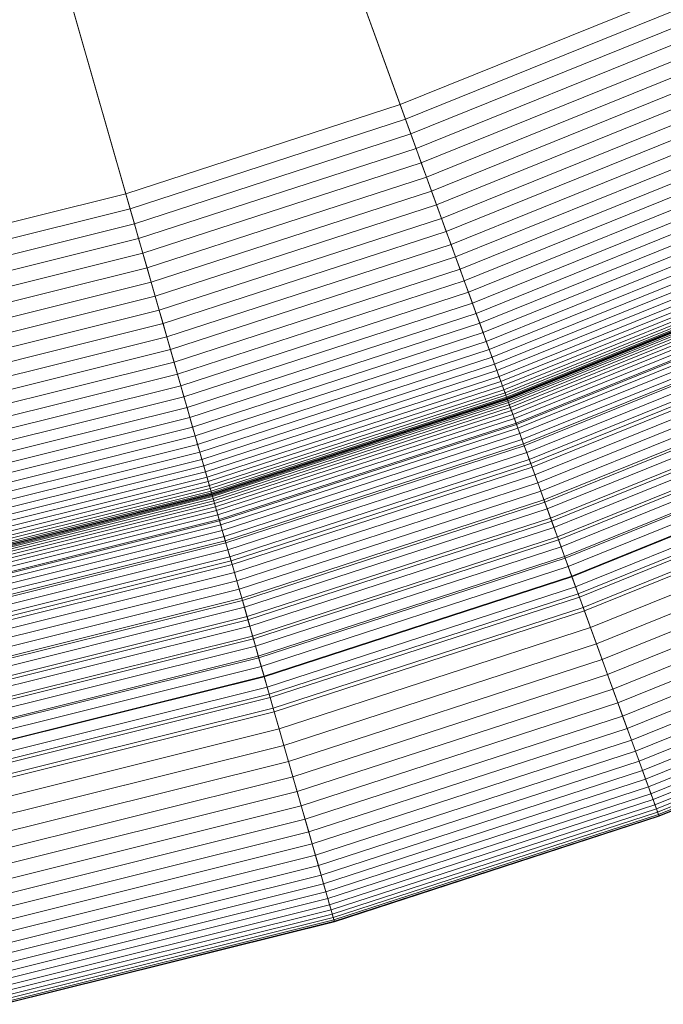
# Model space of a CAD drawing. Header units: millimetres. Extents: x -219 to 220, y -220 to 220.
# Tile 15 of 146: x 47 to 76, y -215 to -171. Entities that reach past the tile are written whole.
import ezdxf

# ---------------------------------------------------------------- set-up
doc = ezdxf.new("R2010")
doc.units = ezdxf.units.MM
doc.layers.add('LUCIDO_1', color=1, linetype='Continuous', lineweight=20, true_color=0xff0000)
doc.layers.add('Nessuna', color=7, linetype='Continuous', lineweight=9)

# ---------------------------------------------------------------- blocks, each defined once
blk = doc.blocks.new('Group-1')
at = {"layer": 'Nessuna', "color": 7, "linetype": 'Continuous', "lineweight": 9, "transparency": 33554687}
for points in [[(107.034, -170.704, -79.962), (94.87, -177.727, -79.962), (24.382, -45.16, -89.301), (27.471, -43.376, -89.301)], [(94.87, -177.727, -79.962), (82.245, -183.885, -79.962), (21.177, -46.723, -89.301), (24.382, -45.16, -89.301)], [(21.177, -46.723, -69.262), (17.87, -48.059, -69.262), (63.985, -174.759, -60.875), (76.017, -169.898, -60.875)], [(82.245, -183.885, -79.962), (69.221, -189.146, -79.962), (17.87, -48.059, -89.301), (21.177, -46.723, -89.301)], [(17.87, -48.059, -69.262), (14.477, -49.162, -69.262), (51.642, -178.77, -60.875), (63.985, -174.759, -60.875)], [(69.221, -189.146, -79.962), (55.862, -193.487, -79.962), (14.477, -49.162, -89.301), (17.87, -48.059, -89.301)], [(14.477, -49.162, -69.262), (11.017, -50.024, -69.262), (39.05, -181.909, -60.875), (51.642, -178.77, -60.875)], [(55.862, -193.487, -79.962), (42.233, -196.885, -79.962), (11.017, -50.024, -89.301), (14.477, -49.162, -89.301)], [(76.017, -169.898, -60.875), (63.985, -174.759, -60.875), (64.226, -175.421, -60.815), (76.304, -170.541, -60.815)], [(76.304, -170.541, -60.815), (64.226, -175.421, -60.815), (64.465, -176.08, -60.721), (76.589, -171.182, -60.721)], [(76.589, -171.182, -60.721), (64.465, -176.08, -60.721), (64.703, -176.734, -60.595), (76.872, -171.817, -60.595)], [(76.872, -171.817, -60.595), (64.703, -176.734, -60.595), (64.939, -177.381, -60.435), (77.152, -172.447, -60.435)], [(77.152, -172.447, -60.435), (64.939, -177.381, -60.435), (65.172, -178.021, -60.244), (77.429, -173.068, -60.244)], [(77.429, -173.068, -60.244), (65.172, -178.021, -60.244), (65.401, -178.651, -60.02), (77.702, -173.681, -60.02)], [(77.702, -173.681, -60.02), (65.401, -178.651, -60.02), (65.627, -179.271, -59.766), (77.97, -174.284, -59.766)], [(77.97, -174.284, -59.766), (65.627, -179.271, -59.766), (65.848, -179.879, -59.48), (78.233, -174.875, -59.48)], [(63.985, -174.759, -60.875), (51.642, -178.77, -60.875), (51.836, -179.447, -60.815), (64.226, -175.421, -60.815)], [(78.233, -174.875, -59.48), (65.848, -179.879, -59.48), (66.064, -180.474, -59.164), (78.491, -175.453, -59.164)], [(64.226, -175.421, -60.815), (51.836, -179.447, -60.815), (52.029, -180.121, -60.721), (64.465, -176.08, -60.721)], [(78.491, -175.453, -59.164), (66.064, -180.474, -59.164), (66.275, -181.053, -58.819), (78.742, -176.017, -58.819)], [(64.465, -176.08, -60.721), (52.029, -180.121, -60.721), (52.221, -180.789, -60.595), (64.703, -176.734, -60.595)], [(78.742, -176.017, -58.819), (66.275, -181.053, -58.819), (66.481, -181.617, -58.445), (78.986, -176.565, -58.445)], [(78.986, -176.565, -58.445), (66.481, -181.617, -58.445), (66.68, -182.164, -58.043), (79.223, -177.097, -58.043)], [(64.703, -176.734, -60.595), (52.221, -180.789, -60.595), (52.411, -181.452, -60.435), (64.939, -177.381, -60.435)], [(79.223, -177.097, -58.043), (66.68, -182.164, -58.043), (66.872, -182.693, -57.615), (79.451, -177.61, -57.615)], [(64.939, -177.381, -60.435), (52.411, -181.452, -60.435), (52.599, -182.106, -60.244), (65.172, -178.021, -60.244)], [(65.172, -178.021, -60.244), (52.599, -182.106, -60.244), (52.784, -182.751, -60.02), (65.401, -178.651, -60.02)], [(79.451, -177.61, -57.615), (66.872, -182.693, -57.615), (67.057, -183.201, -57.16), (79.671, -178.105, -57.16)], [(79.671, -178.105, -57.16), (67.057, -183.201, -57.16), (67.235, -183.69, -56.68), (79.883, -178.58, -56.68)], [(51.642, -178.77, -60.875), (39.05, -181.909, -60.875), (39.196, -182.598, -60.815), (51.836, -179.447, -60.815)], [(65.401, -178.651, -60.02), (52.784, -182.751, -60.02), (52.965, -183.385, -59.766), (65.627, -179.271, -59.766)], [(79.883, -178.58, -56.68), (67.235, -183.69, -56.68), (67.405, -184.156, -56.176), (80.085, -179.033, -56.176)], [(65.627, -179.271, -59.766), (52.965, -183.385, -59.766), (53.144, -184.007, -59.48), (65.848, -179.879, -59.48)], [(80.085, -179.033, -56.176), (67.405, -184.156, -56.176), (67.566, -184.599, -55.65), (80.277, -179.464, -55.65)], [(51.836, -179.447, -60.815), (39.196, -182.598, -60.815), (39.342, -183.284, -60.721), (52.029, -180.121, -60.721)], [(80.277, -179.464, -55.65), (67.566, -184.599, -55.65), (67.719, -185.019, -55.102), (80.458, -179.872, -55.102)], [(52.029, -180.121, -60.721), (39.342, -183.284, -60.721), (39.486, -183.965, -60.595), (52.221, -180.789, -60.595)], [(65.848, -179.879, -59.48), (53.144, -184.007, -59.48), (53.318, -184.615, -59.164), (66.064, -180.474, -59.164)], [(80.458, -179.872, -55.102), (67.719, -185.019, -55.102), (67.863, -185.414, -54.533), (80.629, -180.256, -54.533)], [(80.629, -180.256, -54.533), (67.863, -185.414, -54.533), (67.997, -185.783, -53.945), (80.789, -180.615, -53.945)], [(66.064, -180.474, -59.164), (53.318, -184.615, -59.164), (53.488, -185.208, -58.819), (66.275, -181.053, -58.819)], [(80.789, -180.615, -53.945), (67.997, -185.783, -53.945), (68.122, -186.126, -53.339), (80.937, -180.948, -53.339)], [(52.221, -180.789, -60.595), (39.486, -183.965, -60.595), (39.63, -184.638, -60.435), (52.411, -181.452, -60.435)], [(66.275, -181.053, -58.819), (53.488, -185.208, -58.819), (53.654, -185.785, -58.445), (66.481, -181.617, -58.445)], [(80.937, -180.948, -53.339), (68.122, -186.126, -53.339), (68.237, -186.442, -52.717), (81.074, -181.255, -52.717)], [(52.411, -181.452, -60.435), (39.63, -184.638, -60.435), (39.771, -185.304, -60.244), (52.599, -182.106, -60.244)], [(81.074, -181.255, -52.717), (68.237, -186.442, -52.717), (68.341, -186.73, -52.08), (81.199, -181.535, -52.08)], [(81.199, -181.535, -52.08), (68.341, -186.73, -52.08), (68.436, -186.989, -51.429), (81.311, -181.787, -51.429)], [(66.481, -181.617, -58.445), (53.654, -185.785, -58.445), (53.814, -186.345, -58.043), (66.68, -182.164, -58.043)], [(81.311, -181.787, -51.429), (68.436, -186.989, -51.429), (68.519, -187.219, -50.765), (81.41, -182.011, -50.765)], [(81.41, -182.011, -50.765), (68.519, -187.219, -50.765), (68.592, -187.419, -50.091), (81.497, -182.206, -50.091)], [(52.599, -182.106, -60.244), (39.771, -185.304, -60.244), (39.911, -185.961, -60.02), (52.784, -182.751, -60.02)], [(66.68, -182.164, -58.043), (53.814, -186.345, -58.043), (53.969, -186.885, -57.615), (66.872, -182.693, -57.615)], [(81.497, -182.206, -50.091), (68.592, -187.419, -50.091), (68.654, -187.59, -49.408), (81.571, -182.371, -49.408)], [(81.571, -182.371, -49.408), (68.654, -187.59, -49.408), (68.705, -187.73, -48.716), (81.631, -182.507, -48.716)], [(52.784, -182.751, -60.02), (39.911, -185.961, -60.02), (40.048, -186.606, -59.766), (52.965, -183.385, -59.766)], [(66.872, -182.693, -57.615), (53.969, -186.885, -57.615), (54.118, -187.406, -57.16), (67.057, -183.201, -57.16)], [(81.631, -182.507, -48.716), (68.705, -187.73, -48.716), (68.745, -187.839, -48.019), (81.679, -182.613, -48.019)], [(81.679, -182.613, -48.019), (68.745, -187.839, -48.019), (68.774, -187.917, -47.317), (81.713, -182.689, -47.317)], [(81.713, -182.689, -47.317), (68.774, -187.917, -47.317), (68.791, -187.964, -46.611), (81.733, -182.735, -46.611)], [(81.733, -182.735, -46.611), (68.791, -187.964, -46.611), (68.796, -187.98, -45.904), (81.74, -182.75, -45.904)], [(81.74, -182.75, -10), (68.796, -187.98, -10), (68.8, -187.991, -9.509), (81.745, -182.761, -9.509)], [(81.74, -182.75, -45.904), (68.796, -187.98, -45.904), (68.796, -187.98, -10), (81.74, -182.75, -10)], [(81.745, -182.761, -9.509), (68.8, -187.991, -9.509), (68.813, -188.025, -9.02), (81.759, -182.794, -9.02)], [(81.759, -182.794, -9.02), (68.813, -188.025, -9.02), (68.833, -188.081, -8.533), (81.784, -182.849, -8.533)], [(81.784, -182.849, -8.533), (68.833, -188.081, -8.533), (68.862, -188.16, -8.049), (81.818, -182.926, -8.049)], [(67.057, -183.201, -57.16), (54.118, -187.406, -57.16), (54.261, -187.905, -56.68), (67.235, -183.69, -56.68)], [(81.818, -182.926, -8.049), (68.862, -188.16, -8.049), (68.899, -188.261, -7.57), (81.862, -183.024, -7.57)], [(81.862, -183.024, -7.57), (68.899, -188.261, -7.57), (68.944, -188.384, -7.097), (81.915, -183.144, -7.097)], [(81.915, -183.144, -7.097), (68.944, -188.384, -7.097), (68.996, -188.529, -6.631), (81.977, -183.284, -6.631)], [(81.977, -183.284, -6.631), (68.996, -188.529, -6.631), (69.057, -188.695, -6.173), (82.049, -183.446, -6.173)], [(52.965, -183.385, -59.766), (40.048, -186.606, -59.766), (40.182, -187.239, -59.48), (53.144, -184.007, -59.48)], [(67.235, -183.69, -56.68), (54.261, -187.905, -56.68), (54.398, -188.382, -56.176), (67.405, -184.156, -56.176)], [(82.049, -183.446, -6.173), (69.057, -188.695, -6.173), (69.125, -188.882, -5.724), (82.13, -183.627, -5.724)], [(82.13, -183.627, -5.724), (69.125, -188.882, -5.724), (69.2, -189.089, -5.286), (82.22, -183.829, -5.286)], [(53.144, -184.007, -59.48), (40.182, -187.239, -59.48), (40.314, -187.857, -59.164), (53.318, -184.615, -59.164)], [(67.405, -184.156, -56.176), (54.398, -188.382, -56.176), (54.528, -188.836, -55.65), (67.566, -184.599, -55.65)], [(82.22, -183.829, -5.286), (69.2, -189.089, -5.286), (69.283, -189.317, -4.859), (82.318, -184.05, -4.859)], [(82.627, -184.743, -79.881), (69.542, -190.029, -79.881), (69.221, -189.146, -79.962), (82.245, -183.885, -79.962)], [(82.318, -184.05, -4.859), (69.283, -189.317, -4.859), (69.373, -189.563, -4.444), (82.425, -184.29, -4.444)], [(53.318, -184.615, -59.164), (40.314, -187.857, -59.164), (40.442, -188.461, -58.819), (53.488, -185.208, -58.819)], [(67.566, -184.599, -55.65), (54.528, -188.836, -55.65), (54.651, -189.265, -55.102), (67.719, -185.019, -55.102)], [(82.425, -184.29, -4.444), (69.373, -189.563, -4.444), (69.469, -189.829, -4.043), (82.54, -184.548, -4.043)], [(82.54, -184.548, -4.043), (69.469, -189.829, -4.043), (69.573, -190.113, -3.656), (82.663, -184.824, -3.656)], [(67.719, -185.019, -55.102), (54.651, -189.265, -55.102), (54.767, -189.669, -54.533), (67.863, -185.414, -54.533)], [(83.007, -185.596, -79.756), (69.862, -190.907, -79.756), (69.542, -190.029, -79.881), (82.627, -184.743, -79.881)], [(82.663, -184.824, -3.656), (69.573, -190.113, -3.656), (69.682, -190.414, -3.284), (82.793, -185.117, -3.284)], [(82.793, -185.117, -3.284), (69.682, -190.414, -3.284), (69.798, -190.732, -2.929), (82.931, -185.426, -2.929)], [(53.488, -185.208, -58.819), (40.442, -188.461, -58.819), (40.567, -189.048, -58.445), (53.654, -185.785, -58.445)], [(67.863, -185.414, -54.533), (54.767, -189.669, -54.533), (54.876, -190.047, -53.945), (67.997, -185.783, -53.945)], [(82.931, -185.426, -2.929), (69.798, -190.732, -2.929), (69.92, -191.066, -2.59), (83.076, -185.751, -2.59)], [(53.654, -185.785, -58.445), (40.567, -189.048, -58.445), (40.688, -189.617, -58.043), (53.814, -186.345, -58.043)], [(67.997, -185.783, -53.945), (54.876, -190.047, -53.945), (54.976, -190.398, -53.339), (68.122, -186.126, -53.339)], [(83.384, -186.444, -79.587), (70.179, -191.779, -79.587), (69.862, -190.907, -79.756), (83.007, -185.596, -79.756)], [(83.076, -185.751, -2.59), (69.92, -191.066, -2.59), (70.047, -191.415, -2.27), (83.227, -186.09, -2.27)], [(53.814, -186.345, -58.043), (40.688, -189.617, -58.043), (40.805, -190.167, -57.615), (53.969, -186.885, -57.615)], [(68.122, -186.126, -53.339), (54.976, -190.398, -53.339), (55.069, -190.72, -52.717), (68.237, -186.442, -52.717)], [(68.237, -186.442, -52.717), (55.069, -190.72, -52.717), (55.153, -191.015, -52.08), (68.341, -186.73, -52.08)], [(83.227, -186.09, -2.27), (70.047, -191.415, -2.27), (70.179, -191.779, -1.968), (83.384, -186.444, -1.968)], [(83.384, -186.444, -1.968), (70.179, -191.779, -1.968), (70.316, -192.156, -1.685), (83.547, -186.81, -1.685)], [(83.758, -187.283, -79.375), (70.493, -192.642, -79.375), (70.179, -191.779, -79.587), (83.384, -186.444, -79.587)], [(53.969, -186.885, -57.615), (40.805, -190.167, -57.615), (40.917, -190.697, -57.16), (54.118, -187.406, -57.16)], [(68.341, -186.73, -52.08), (55.153, -191.015, -52.08), (55.229, -191.28, -51.429), (68.436, -186.989, -51.429)], [(83.547, -186.81, -1.685), (70.316, -192.156, -1.685), (70.458, -192.546, -1.423), (83.716, -187.189, -1.423)], [(68.436, -186.989, -51.429), (55.229, -191.28, -51.429), (55.297, -191.515, -50.765), (68.519, -187.219, -50.765)], [(68.519, -187.219, -50.765), (55.297, -191.515, -50.765), (55.355, -191.72, -50.091), (68.592, -187.419, -50.091)], [(83.716, -187.189, -1.423), (70.458, -192.546, -1.423), (70.604, -192.947, -1.181), (83.89, -187.579, -1.181)], [(84.127, -188.112, -79.12), (70.804, -193.495, -79.12), (70.493, -192.642, -79.375), (83.758, -187.283, -79.375)], [(54.118, -187.406, -57.16), (40.917, -190.697, -57.16), (41.025, -191.205, -56.68), (54.261, -187.905, -56.68)], [(68.592, -187.419, -50.091), (55.355, -191.72, -50.091), (55.405, -191.895, -49.408), (68.654, -187.59, -49.408)], [(68.654, -187.59, -49.408), (55.405, -191.895, -49.408), (55.446, -192.038, -48.716), (68.705, -187.73, -48.716)], [(68.705, -187.73, -48.716), (55.446, -192.038, -48.716), (55.479, -192.149, -48.019), (68.745, -187.839, -48.019)], [(83.89, -187.579, -1.181), (70.604, -192.947, -1.181), (70.754, -193.359, -0.96), (84.068, -187.98, -0.96)], [(54.261, -187.905, -56.68), (41.025, -191.205, -56.68), (41.129, -191.69, -56.176), (54.398, -188.382, -56.176)], [(68.745, -187.839, -48.019), (55.479, -192.149, -48.019), (55.501, -192.229, -47.317), (68.774, -187.917, -47.317)], [(68.774, -187.917, -47.317), (55.501, -192.229, -47.317), (55.515, -192.277, -46.611), (68.791, -187.964, -46.611)], [(68.791, -187.964, -46.611), (55.515, -192.277, -46.611), (55.52, -192.293, -45.904), (68.796, -187.98, -45.904)], [(68.796, -187.98, -10), (55.52, -192.293, -10), (55.523, -192.305, -9.509), (68.8, -187.991, -9.509)], [(68.796, -187.98, -45.904), (55.52, -192.293, -45.904), (55.52, -192.293, -10), (68.796, -187.98, -10)], [(68.8, -187.991, -9.509), (55.523, -192.305, -9.509), (55.533, -192.34, -9.02), (68.813, -188.025, -9.02)], [(68.813, -188.025, -9.02), (55.533, -192.34, -9.02), (55.55, -192.397, -8.533), (68.833, -188.081, -8.533)], [(68.833, -188.081, -8.533), (55.55, -192.397, -8.533), (55.573, -192.478, -8.049), (68.862, -188.16, -8.049)], [(68.862, -188.16, -8.049), (55.573, -192.478, -8.049), (55.602, -192.582, -7.57), (68.899, -188.261, -7.57)], [(84.068, -187.98, -0.96), (70.754, -193.359, -0.96), (70.908, -193.781, -0.761), (84.251, -188.39, -0.761)], [(84.491, -188.929, -78.822), (71.11, -194.336, -78.822), (70.804, -193.495, -79.12), (84.127, -188.112, -79.12)], [(54.398, -188.382, -56.176), (41.129, -191.69, -56.176), (41.227, -192.152, -55.65), (54.528, -188.836, -55.65)], [(68.899, -188.261, -7.57), (55.602, -192.582, -7.57), (55.638, -192.707, -7.097), (68.944, -188.384, -7.097)], [(68.944, -188.384, -7.097), (55.638, -192.707, -7.097), (55.681, -192.855, -6.631), (68.996, -188.529, -6.631)], [(68.996, -188.529, -6.631), (55.681, -192.855, -6.631), (55.73, -193.025, -6.173), (69.057, -188.695, -6.173)], [(84.251, -188.39, -0.761), (70.908, -193.781, -0.761), (71.064, -194.211, -0.585), (84.437, -188.808, -0.585)], [(54.528, -188.836, -55.65), (41.227, -192.152, -55.65), (41.32, -192.589, -55.102), (54.651, -189.265, -55.102)], [(69.057, -188.695, -6.173), (55.73, -193.025, -6.173), (55.784, -193.216, -5.724), (69.125, -188.882, -5.724)], [(69.125, -188.882, -5.724), (55.784, -193.216, -5.724), (55.845, -193.428, -5.286), (69.2, -189.089, -5.286)], [(69.2, -189.089, -5.286), (55.845, -193.428, -5.286), (55.912, -193.661, -4.859), (69.283, -189.317, -4.859)], [(84.437, -188.808, -0.585), (71.064, -194.211, -0.585), (71.224, -194.649, -0.431), (84.626, -189.234, -0.431)], [(84.849, -189.733, -78.482), (71.411, -195.162, -78.482), (71.11, -194.336, -78.822), (84.491, -188.929, -78.822)], [(54.651, -189.265, -55.102), (41.32, -192.589, -55.102), (41.407, -193, -54.533), (54.767, -189.669, -54.533)], [(69.542, -190.029, -79.881), (56.121, -194.39, -79.881), (55.862, -193.487, -79.962), (69.221, -189.146, -79.962)], [(69.283, -189.317, -4.859), (55.912, -193.661, -4.859), (55.984, -193.913, -4.444), (69.373, -189.563, -4.444)], [(69.373, -189.563, -4.444), (55.984, -193.913, -4.444), (56.062, -194.185, -4.043), (69.469, -189.829, -4.043)], [(84.626, -189.234, -0.431), (71.224, -194.649, -0.431), (71.386, -195.093, -0.3), (84.819, -189.666, -0.3)], [(54.767, -189.669, -54.533), (41.407, -193, -54.533), (41.489, -193.384, -53.945), (54.876, -190.047, -53.945)], [(69.469, -189.829, -4.043), (56.062, -194.185, -4.043), (56.145, -194.475, -3.656), (69.573, -190.113, -3.656)], [(84.819, -189.666, -0.3), (71.386, -195.093, -0.3), (71.549, -195.543, -0.192), (85.014, -190.103, -0.192)], [(85.199, -190.521, -78.101), (71.706, -195.973, -78.101), (71.411, -195.162, -78.482), (84.849, -189.733, -78.482)], [(54.876, -190.047, -53.945), (41.489, -193.384, -53.945), (41.565, -193.741, -53.339), (54.976, -190.398, -53.339)], [(54.976, -190.398, -53.339), (41.565, -193.741, -53.339), (41.634, -194.07, -52.717), (55.069, -190.72, -52.717)], [(69.862, -190.907, -79.756), (56.379, -195.288, -79.756), (56.121, -194.39, -79.881), (69.542, -190.029, -79.881)], [(69.573, -190.113, -3.656), (56.145, -194.475, -3.656), (56.234, -194.784, -3.284), (69.682, -190.414, -3.284)], [(69.682, -190.414, -3.284), (56.234, -194.784, -3.284), (56.327, -195.109, -2.929), (69.798, -190.732, -2.929)], [(85.014, -190.103, -0.192), (71.549, -195.543, -0.192), (71.715, -195.998, -0.108), (85.21, -190.545, -0.108)], [(55.069, -190.72, -52.717), (41.634, -194.07, -52.717), (41.698, -194.37, -52.08), (55.153, -191.015, -52.08)], [(69.798, -190.732, -2.929), (56.327, -195.109, -2.929), (56.425, -195.451, -2.59), (69.92, -191.066, -2.59)], [(85.542, -191.291, -77.68), (71.994, -196.765, -77.68), (71.706, -195.973, -78.101), (85.199, -190.521, -78.101)], [(85.21, -190.545, -0.108), (71.715, -195.998, -0.108), (71.881, -196.456, -0.048), (85.408, -190.99, -0.048)], [(55.153, -191.015, -52.08), (41.698, -194.37, -52.08), (41.755, -194.639, -51.429), (55.229, -191.28, -51.429)], [(55.229, -191.28, -51.429), (41.755, -194.639, -51.429), (41.806, -194.879, -50.765), (55.297, -191.515, -50.765)], [(70.179, -191.779, -79.587), (56.634, -196.18, -79.587), (56.379, -195.288, -79.756), (69.862, -190.907, -79.756)], [(69.92, -191.066, -2.59), (56.425, -195.451, -2.59), (56.528, -195.808, -2.27), (70.047, -191.415, -2.27)], [(85.408, -190.99, -0.048), (71.881, -196.456, -0.048), (72.049, -196.915, -0.012), (85.607, -191.437, -0.012)], [(85.877, -192.043, -77.22), (72.276, -197.539, -77.22), (71.994, -196.765, -77.68), (85.542, -191.291, -77.68)], [(55.297, -191.515, -50.765), (41.806, -194.879, -50.765), (41.851, -195.088, -50.091), (55.355, -191.72, -50.091)], [(55.355, -191.72, -50.091), (41.851, -195.088, -50.091), (41.888, -195.265, -49.408), (55.405, -191.895, -49.408)], [(70.047, -191.415, -2.27), (56.528, -195.808, -2.27), (56.634, -196.18, -1.968), (70.179, -191.779, -1.968)], [(70.179, -191.779, -1.968), (56.634, -196.18, -1.968), (56.745, -196.566, -1.685), (70.316, -192.156, -1.685)], [(70.493, -192.642, -79.375), (56.887, -197.063, -79.375), (56.634, -196.18, -79.587), (70.179, -191.779, -79.587)], [(85.607, -191.437, -0.012), (72.049, -196.915, -0.012), (72.217, -197.377), (85.807, -191.886)], [(55.405, -191.895, -49.408), (41.888, -195.265, -49.408), (41.919, -195.411, -48.716), (55.446, -192.038, -48.716)], [(55.446, -192.038, -48.716), (41.919, -195.411, -48.716), (41.944, -195.524, -48.019), (55.479, -192.149, -48.019)], [(55.479, -192.149, -48.019), (41.944, -195.524, -48.019), (41.961, -195.605, -47.317), (55.501, -192.229, -47.317)], [(70.316, -192.156, -1.685), (56.745, -196.566, -1.685), (56.859, -196.964, -1.423), (70.458, -192.546, -1.423)], [(85.807, -191.886), (72.217, -197.377), (75.637, -206.773), (89.874, -201.021)], [(86.203, -192.774, -76.721), (72.549, -198.291, -76.721), (72.276, -197.539, -77.22), (85.877, -192.043, -77.22)], [(55.501, -192.229, -47.317), (41.961, -195.605, -47.317), (41.971, -195.654, -46.611), (55.515, -192.277, -46.611)], [(55.515, -192.277, -46.611), (41.971, -195.654, -46.611), (41.975, -195.671, -45.904), (55.52, -192.293, -45.904)], [(55.52, -192.293, -10), (41.975, -195.671, -10), (41.977, -195.682, -9.509), (55.523, -192.305, -9.509)], [(55.52, -192.293, -45.904), (41.975, -195.671, -45.904), (41.975, -195.671, -10), (55.52, -192.293, -10)], [(55.523, -192.305, -9.509), (41.977, -195.682, -9.509), (41.985, -195.718, -9.02), (55.533, -192.34, -9.02)], [(55.533, -192.34, -9.02), (41.985, -195.718, -9.02), (41.997, -195.777, -8.533), (55.55, -192.397, -8.533)], [(55.55, -192.397, -8.533), (41.997, -195.777, -8.533), (42.015, -195.859, -8.049), (55.573, -192.478, -8.049)], [(55.573, -192.478, -8.049), (42.015, -195.859, -8.049), (42.037, -195.964, -7.57), (55.602, -192.582, -7.57)], [(55.602, -192.582, -7.57), (42.037, -195.964, -7.57), (42.064, -196.092, -7.097), (55.638, -192.707, -7.097)], [(70.458, -192.546, -1.423), (56.859, -196.964, -1.423), (56.977, -197.375, -1.181), (70.604, -192.947, -1.181)], [(70.804, -193.495, -79.12), (57.138, -197.935, -79.12), (56.887, -197.063, -79.375), (70.493, -192.642, -79.375)], [(55.638, -192.707, -7.097), (42.064, -196.092, -7.097), (42.096, -196.242, -6.631), (55.681, -192.855, -6.631)], [(55.681, -192.855, -6.631), (42.096, -196.242, -6.631), (42.133, -196.415, -6.173), (55.73, -193.025, -6.173)], [(55.73, -193.025, -6.173), (42.133, -196.415, -6.173), (42.174, -196.61, -5.724), (55.784, -193.216, -5.724)], [(70.604, -192.947, -1.181), (56.977, -197.375, -1.181), (57.098, -197.796, -0.96), (70.754, -193.359, -0.96)], [(86.518, -193.483, -76.186), (72.815, -199.02, -76.186), (72.549, -198.291, -76.721), (86.203, -192.774, -76.721)], [(55.784, -193.216, -5.724), (42.174, -196.61, -5.724), (42.22, -196.826, -5.286), (55.845, -193.428, -5.286)], [(55.845, -193.428, -5.286), (42.22, -196.826, -5.286), (42.27, -197.062, -4.859), (55.912, -193.661, -4.859)], [(56.121, -194.39, -79.881), (42.428, -197.804, -79.881), (42.233, -196.885, -79.962), (55.862, -193.487, -79.962)], [(70.754, -193.359, -0.96), (57.098, -197.796, -0.96), (57.221, -198.227, -0.761), (70.908, -193.781, -0.761)], [(71.11, -194.336, -78.822), (57.384, -198.795, -78.822), (57.138, -197.935, -79.12), (70.804, -193.495, -79.12)], [(86.823, -194.168, -75.614), (73.071, -199.724, -75.614), (72.815, -199.02, -76.186), (86.518, -193.483, -76.186)], [(55.912, -193.661, -4.859), (42.27, -197.062, -4.859), (42.325, -197.319, -4.444), (55.984, -193.913, -4.444)], [(55.984, -193.913, -4.444), (42.325, -197.319, -4.444), (42.384, -197.596, -4.043), (56.062, -194.185, -4.043)], [(70.908, -193.781, -0.761), (57.221, -198.227, -0.761), (57.348, -198.668, -0.585), (71.064, -194.211, -0.585)], [(56.062, -194.185, -4.043), (42.384, -197.596, -4.043), (42.447, -197.891, -3.656), (56.145, -194.475, -3.656)], [(56.379, -195.288, -79.756), (42.622, -198.718, -79.756), (42.428, -197.804, -79.881), (56.121, -194.39, -79.881)], [(71.064, -194.211, -0.585), (57.348, -198.668, -0.585), (57.476, -199.116, -0.431), (71.224, -194.649, -0.431)], [(71.411, -195.162, -78.482), (57.627, -199.641, -78.482), (57.384, -198.795, -78.822), (71.11, -194.336, -78.822)], [(87.117, -194.828, -75.008), (73.318, -200.403, -75.008), (73.071, -199.724, -75.614), (86.823, -194.168, -75.614)], [(56.145, -194.475, -3.656), (42.447, -197.891, -3.656), (42.513, -198.205, -3.284), (56.234, -194.784, -3.284)], [(56.234, -194.784, -3.284), (42.513, -198.205, -3.284), (42.584, -198.536, -2.929), (56.327, -195.109, -2.929)], [(71.224, -194.649, -0.431), (57.476, -199.116, -0.431), (57.606, -199.57, -0.3), (71.386, -195.093, -0.3)], [(87.399, -195.46, -74.368), (73.555, -201.053, -74.368), (73.318, -200.403, -75.008), (87.117, -194.828, -75.008)], [(56.327, -195.109, -2.929), (42.584, -198.536, -2.929), (42.658, -198.883, -2.59), (56.425, -195.451, -2.59)], [(56.634, -196.18, -79.587), (42.815, -199.625, -79.587), (42.622, -198.718, -79.756), (56.379, -195.288, -79.756)], [(71.386, -195.093, -0.3), (57.606, -199.57, -0.3), (57.738, -200.031, -0.192), (71.549, -195.543, -0.192)], [(71.706, -195.973, -78.101), (57.864, -200.47, -78.101), (57.627, -199.641, -78.482), (71.411, -195.162, -78.482)], [(56.425, -195.451, -2.59), (42.658, -198.883, -2.59), (42.735, -199.247, -2.27), (56.528, -195.808, -2.27)], [(71.549, -195.543, -0.192), (57.738, -200.031, -0.192), (57.872, -200.496, -0.108), (71.715, -195.998, -0.108)], [(87.668, -196.065, -73.696), (73.781, -201.675, -73.696), (73.555, -201.053, -74.368), (87.399, -195.46, -74.368)], [(56.528, -195.808, -2.27), (42.735, -199.247, -2.27), (42.815, -199.625, -1.968), (56.634, -196.18, -1.968)], [(56.634, -196.18, -1.968), (42.815, -199.625, -1.968), (42.899, -200.018, -1.685), (56.745, -196.566, -1.685)], [(56.887, -197.063, -79.375), (43.006, -200.524, -79.375), (42.815, -199.625, -79.587), (56.634, -196.18, -79.587)], [(71.994, -196.765, -77.68), (58.097, -201.281, -77.68), (57.864, -200.47, -78.101), (71.706, -195.973, -78.101)], [(71.715, -195.998, -0.108), (57.872, -200.496, -0.108), (58.006, -200.964, -0.048), (71.881, -196.456, -0.048)], [(87.924, -196.64, -72.994), (73.996, -202.267, -72.994), (73.781, -201.675, -73.696), (87.668, -196.065, -73.696)], [(56.745, -196.566, -1.685), (42.899, -200.018, -1.685), (42.985, -200.423, -1.423), (56.859, -196.964, -1.423)], [(71.881, -196.456, -0.048), (58.006, -200.964, -0.048), (58.141, -201.434, -0.012), (72.049, -196.915, -0.012)], [(88.166, -197.184, -72.263), (74.2, -202.826, -72.263), (73.996, -202.267, -72.994), (87.924, -196.64, -72.994)], [(56.859, -196.964, -1.423), (42.985, -200.423, -1.423), (43.074, -200.841, -1.181), (56.977, -197.375, -1.181)], [(57.138, -197.935, -79.12), (43.195, -201.412, -79.12), (43.006, -200.524, -79.375), (56.887, -197.063, -79.375)], [(72.276, -197.539, -77.22), (58.324, -202.072, -77.22), (58.097, -201.281, -77.68), (71.994, -196.765, -77.68)], [(72.049, -196.915, -0.012), (58.141, -201.434, -0.012), (58.276, -201.906), (72.217, -197.377)], [(56.977, -197.375, -1.181), (43.074, -200.841, -1.181), (43.165, -201.27, -0.96), (57.098, -197.796, -0.96)], [(72.217, -197.377), (58.276, -201.906), (61.033, -211.519), (75.637, -206.773)], [(88.394, -197.696, -71.505), (74.392, -203.353, -71.505), (74.2, -202.826, -72.263), (88.166, -197.184, -72.263)], [(57.098, -197.796, -0.96), (43.165, -201.27, -0.96), (43.258, -201.709, -0.761), (57.221, -198.227, -0.761)], [(57.384, -198.795, -78.822), (43.381, -202.287, -78.822), (43.195, -201.412, -79.12), (57.138, -197.935, -79.12)], [(72.549, -198.291, -76.721), (58.544, -202.841, -76.721), (58.324, -202.072, -77.22), (72.276, -197.539, -77.22)], [(88.607, -198.174, -70.721), (74.571, -203.845, -70.721), (74.392, -203.353, -71.505), (88.394, -197.696, -71.505)], [(57.221, -198.227, -0.761), (43.258, -201.709, -0.761), (43.353, -202.157, -0.585), (57.348, -198.668, -0.585)], [(72.815, -199.02, -76.186), (58.758, -203.587, -76.186), (58.544, -202.841, -76.721), (72.549, -198.291, -76.721)], [(88.805, -198.619, -69.914), (74.737, -204.302, -69.914), (74.571, -203.845, -70.721), (88.607, -198.174, -70.721)], [(57.348, -198.668, -0.585), (43.353, -202.157, -0.585), (43.45, -202.613, -0.431), (57.476, -199.116, -0.431)], [(57.627, -199.641, -78.482), (43.564, -203.147, -78.482), (43.381, -202.287, -78.822), (57.384, -198.795, -78.822)], [(88.987, -199.028, -69.084), (74.891, -204.723, -69.084), (74.737, -204.302, -69.914), (88.805, -198.619, -69.914)], [(57.476, -199.116, -0.431), (43.45, -202.613, -0.431), (43.549, -203.075, -0.3), (57.606, -199.57, -0.3)], [(73.071, -199.724, -75.614), (58.965, -204.308, -75.614), (58.758, -203.587, -76.186), (72.815, -199.02, -76.186)], [(89.153, -199.401, -68.234), (75.03, -205.107, -68.234), (74.891, -204.723, -69.084), (88.987, -199.028, -69.084)], [(57.606, -199.57, -0.3), (43.549, -203.075, -0.3), (43.648, -203.544, -0.192), (57.738, -200.031, -0.192)], [(57.864, -200.47, -78.101), (43.743, -203.991, -78.101), (43.564, -203.147, -78.482), (57.627, -199.641, -78.482)], [(73.318, -200.403, -75.008), (59.164, -205.002, -75.008), (58.965, -204.308, -75.614), (73.071, -199.724, -75.614)], [(89.303, -199.737, -67.366), (75.156, -205.452, -67.366), (75.03, -205.107, -68.234), (89.153, -199.401, -68.234)], [(89.435, -200.035, -66.481), (75.268, -205.759, -66.481), (75.156, -205.452, -67.366), (89.303, -199.737, -67.366)], [(57.738, -200.031, -0.192), (43.648, -203.544, -0.192), (43.749, -204.017, -0.108), (57.872, -200.496, -0.108)], [(89.551, -200.295, -65.583), (75.365, -206.027, -65.583), (75.268, -205.759, -66.481), (89.435, -200.035, -66.481)], [(58.097, -201.281, -77.68), (43.919, -204.816, -77.68), (43.743, -203.991, -78.101), (57.864, -200.47, -78.101)], [(57.872, -200.496, -0.108), (43.749, -204.017, -0.108), (43.85, -204.493, -0.048), (58.006, -200.964, -0.048)], [(73.555, -201.053, -74.368), (59.355, -205.667, -74.368), (59.164, -205.002, -75.008), (73.318, -200.403, -75.008)], [(89.649, -200.516, -64.671), (75.448, -206.254, -64.671), (75.365, -206.027, -65.583), (89.551, -200.295, -65.583)], [(89.73, -200.697, -63.75), (75.515, -206.44, -63.75), (75.448, -206.254, -64.671), (89.649, -200.516, -64.671)], [(58.006, -200.964, -0.048), (43.85, -204.493, -0.048), (43.952, -204.972, -0.012), (58.141, -201.434, -0.012)], [(73.781, -201.675, -73.696), (59.537, -206.303, -73.696), (59.355, -205.667, -74.368), (73.555, -201.053, -74.368)], [(89.793, -200.839, -62.82), (75.568, -206.586, -62.82), (75.515, -206.44, -63.75), (89.73, -200.697, -63.75)], [(89.838, -200.94, -61.883), (75.606, -206.69, -61.883), (75.568, -206.586, -62.82), (89.793, -200.839, -62.82)], [(89.865, -201.001, -60.943), (75.629, -206.753, -60.943), (75.606, -206.69, -61.883), (89.838, -200.94, -61.883)], [(89.874, -201.021, -60), (75.637, -206.773, -60), (75.629, -206.753, -60.943), (89.865, -201.001, -60.943)], [(89.874, -201.021), (75.637, -206.773), (75.637, -206.773, -60), (89.874, -201.021, -60)], [(58.324, -202.072, -77.22), (44.09, -205.621, -77.22), (43.919, -204.816, -77.68), (58.097, -201.281, -77.68)], [(58.141, -201.434, -0.012), (43.952, -204.972, -0.012), (44.054, -205.452), (58.276, -201.906)], [(58.276, -201.906), (44.054, -205.452), (46.133, -215.234), (61.033, -211.519)], [(73.996, -202.267, -72.994), (59.711, -206.908, -72.994), (59.537, -206.303, -73.696), (73.781, -201.675, -73.696)], [(58.544, -202.841, -76.721), (44.256, -206.404, -76.721), (44.09, -205.621, -77.22), (58.324, -202.072, -77.22)], [(74.2, -202.826, -72.263), (59.875, -207.481, -72.263), (59.711, -206.908, -72.994), (73.996, -202.267, -72.994)], [(58.758, -203.587, -76.186), (44.417, -207.162, -76.186), (44.256, -206.404, -76.721), (58.544, -202.841, -76.721)], [(74.392, -203.353, -71.505), (60.029, -208.019, -71.505), (59.875, -207.481, -72.263), (74.2, -202.826, -72.263)], [(58.965, -204.308, -75.614), (44.573, -207.896, -75.614), (44.417, -207.162, -76.186), (58.758, -203.587, -76.186)], [(74.571, -203.845, -70.721), (60.174, -208.523, -70.721), (60.029, -208.019, -71.505), (74.392, -203.353, -71.505)], [(74.737, -204.302, -69.914), (60.308, -208.991, -69.914), (60.174, -208.523, -70.721), (74.571, -203.845, -70.721)], [(59.164, -205.002, -75.008), (44.723, -208.602, -75.008), (44.573, -207.896, -75.614), (58.965, -204.308, -75.614)], [(74.891, -204.723, -69.084), (60.431, -209.421, -69.084), (60.308, -208.991, -69.914), (74.737, -204.302, -69.914)], [(59.355, -205.667, -74.368), (44.867, -209.279, -74.368), (44.723, -208.602, -75.008), (59.164, -205.002, -75.008)], [(75.03, -205.107, -68.234), (60.544, -209.814, -68.234), (60.431, -209.421, -69.084), (74.891, -204.723, -69.084)], [(75.156, -205.452, -67.366), (60.645, -210.167, -67.366), (60.544, -209.814, -68.234), (75.03, -205.107, -68.234)], [(75.268, -205.759, -66.481), (60.735, -210.481, -66.481), (60.645, -210.167, -67.366), (75.156, -205.452, -67.366)], [(59.537, -206.303, -73.696), (45.005, -209.927, -73.696), (44.867, -209.279, -74.368), (59.355, -205.667, -74.368)], [(75.365, -206.027, -65.583), (60.813, -210.755, -65.583), (60.735, -210.481, -66.481), (75.268, -205.759, -66.481)], [(59.711, -206.908, -72.994), (45.136, -210.542, -72.994), (45.005, -209.927, -73.696), (59.537, -206.303, -73.696)], [(75.448, -206.254, -64.671), (60.88, -210.987, -64.671), (60.813, -210.755, -65.583), (75.365, -206.027, -65.583)], [(75.515, -206.44, -63.75), (60.935, -211.178, -63.75), (60.88, -210.987, -64.671), (75.448, -206.254, -64.671)], [(75.568, -206.586, -62.82), (60.977, -211.327, -62.82), (60.935, -211.178, -63.75), (75.515, -206.44, -63.75)], [(75.606, -206.69, -61.883), (61.008, -211.433, -61.883), (60.977, -211.327, -62.82), (75.568, -206.586, -62.82)], [(75.629, -206.753, -60.943), (61.026, -211.497, -60.943), (61.008, -211.433, -61.883), (75.606, -206.69, -61.883)], [(75.637, -206.773, -60), (61.033, -211.519, -60), (61.026, -211.497, -60.943), (75.629, -206.753, -60.943)], [(75.637, -206.773), (61.033, -211.519), (61.033, -211.519, -60), (75.637, -206.773, -60)], [(59.875, -207.481, -72.263), (45.26, -211.125, -72.263), (45.136, -210.542, -72.994), (59.711, -206.908, -72.994)], [(60.029, -208.019, -71.505), (45.376, -211.673, -71.505), (45.26, -211.125, -72.263), (59.875, -207.481, -72.263)], [(60.174, -208.523, -70.721), (45.485, -212.185, -70.721), (45.376, -211.673, -71.505), (60.029, -208.019, -71.505)], [(60.308, -208.991, -69.914), (45.586, -212.661, -69.914), (45.485, -212.185, -70.721), (60.174, -208.523, -70.721)], [(60.431, -209.421, -69.084), (45.679, -213.099, -69.084), (45.586, -212.661, -69.914), (60.308, -208.991, -69.914)], [(60.544, -209.814, -68.234), (45.764, -213.499, -68.234), (45.679, -213.099, -69.084), (60.431, -209.421, -69.084)], [(60.645, -210.167, -67.366), (45.841, -213.859, -67.366), (45.764, -213.499, -68.234), (60.544, -209.814, -68.234)], [(60.735, -210.481, -66.481), (45.908, -214.178, -66.481), (45.841, -213.859, -67.366), (60.645, -210.167, -67.366)], [(60.813, -210.755, -65.583), (45.968, -214.456, -65.583), (45.908, -214.178, -66.481), (60.735, -210.481, -66.481)], [(60.88, -210.987, -64.671), (46.018, -214.693, -64.671), (45.968, -214.456, -65.583), (60.813, -210.755, -65.583)], [(60.935, -211.178, -63.75), (46.059, -214.887, -63.75), (46.018, -214.693, -64.671), (60.88, -210.987, -64.671)], [(60.977, -211.327, -62.82), (46.091, -215.038, -62.82), (46.059, -214.887, -63.75), (60.935, -211.178, -63.75)], [(61.008, -211.433, -61.883), (46.114, -215.147, -61.883), (46.091, -215.038, -62.82), (60.977, -211.327, -62.82)], [(61.026, -211.497, -60.943), (46.128, -215.212, -60.943), (46.114, -215.147, -61.883), (61.008, -211.433, -61.883)], [(61.033, -211.519, -60), (46.133, -215.234, -60), (46.128, -215.212, -60.943), (61.026, -211.497, -60.943)], [(61.033, -211.519), (46.133, -215.234), (46.133, -215.234, -60), (61.033, -211.519, -60)]]:
    blk.add_3dface(points, dxfattribs=at)

msp = doc.modelspace()

# ---------------------------------------------------------------- block references
at = {"layer": 'LUCIDO_1', "color": 7, "transparency": 33554687}
msp.add_blockref('Group-1', (0, 0), dxfattribs=at)

doc.saveas('drawing.dxf')
